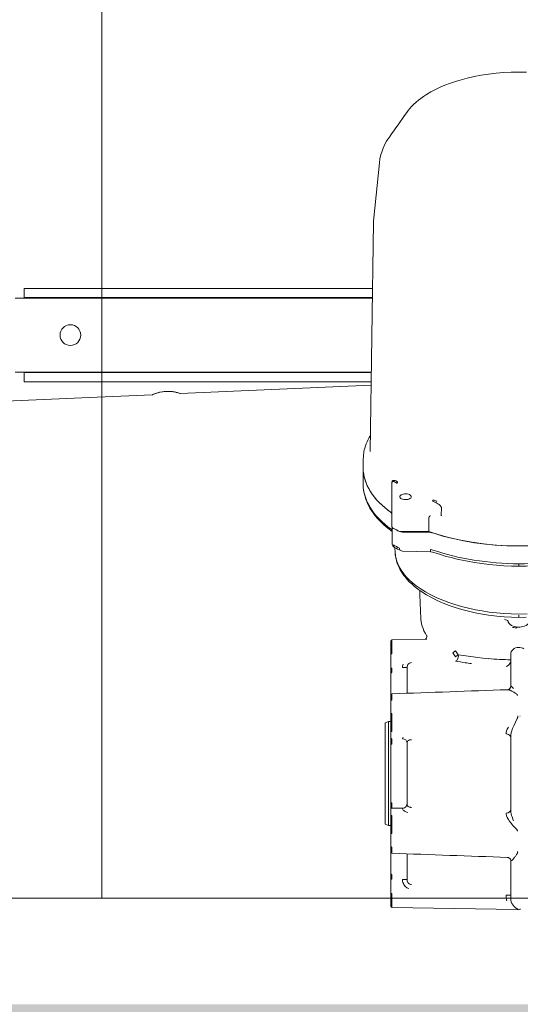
# Model space of a CAD drawing. Header units: centimetres. Extents: x -396 to 14490, y -515 to 1122.
# Tile 7 of 73: x 96 to 118, y 0 to 43. Entities that reach past the tile are written whole.
import ezdxf

# ---------------------------------------------------------------- set-up
doc = ezdxf.new("R2010")
doc.units = ezdxf.units.CM
doc.header["$MEASUREMENT"] = 0
doc.layers.add('00 - nowa technologia myjni_Nr_pióra__246', color=7, linetype='Continuous', lineweight=20, true_color=0x1db3b3)
doc.layers.add('299-A Wymiary Opisy', color=7, linetype='Continuous')
doc.layers.add('460 - Stropy', color=7, linetype='Continuous')
for name, color, linetype, lineweight in [('299-A Wymiary Opisy_Nr_pióra__11', 7, 'Continuous', 0), ('420-K Ściany_Nr_pióra__11', 7, 'Continuous', 0), ('420-K Ściany_Nr_pióra__93', 9, 'Continuous', 20), ('Nowe_199-Z Wymiary i opisy_Nr_pióra__135', 5, 'Continuous', 20)]:
    doc.layers.add(name, color=color, linetype=linetype, lineweight=lineweight)
doc.styles.add('STYL_AUTOMATYCZNY_1', font='arial.ttf')
doc.dimstyles.new('STYL_AUTOMATYCZNY__2', dxfattribs={"dimtxt": 13, "dimasz": 7.6, "dimexe": 0.18, "dimexo": 0.0625, "dimgap": 0, "dimtad": 1, "dimdec": 0, "dimzin": 0, "dimdsep": 46, "dimtxsty": 'STYL_AUTOMATYCZNY_1', "dimblk": 'ARROWHEAD_2', "dimblk1": 'ARROWHEAD_2', "dimblk2": 'ARROWHEAD_2', "dimcen": 0.09, "dimclrd": 7, "dimclre": 7, "dimclrt": 7, "dimadec": 0, "dimazin": 0, "dimtfac": 1, "dimtdec": 4, "dimtmove": 0, "dimatfit": 3, "dimfxl": 0, "dimtolj": 1, "dimtzin": 0, "dimarcsym": 0})
doc.dimstyles.new('STYL_AUTOMATYCZNY__3', dxfattribs={"dimtxt": 0.18, "dimasz": 14.592, "dimexe": 0.18, "dimexo": 0.0625, "dimgap": 0, "dimtad": 0, "dimtih": 1, "dimtoh": 1, "dimdec": 4, "dimzin": 0, "dimdsep": 46, "dimcen": 0.09, "dimadec": 0, "dimazin": 0, "dimtfac": 1, "dimtdec": 4, "dimtmove": 0, "dimatfit": 3, "dimldrblk": 'ARROWHEAD_5', "dimfxl": 0, "dimtolj": 1, "dimtzin": 0, "dimarcsym": 0})

# ---------------------------------------------------------------- blocks, each defined once
blk = doc.blocks.new('ElemPrzekroju_34_1')
at = {"layer": '460 - Stropy', "linetype": 'Continuous', "lineweight": 0, "true_color": 0x000000}
blk.add_hatch(color=18, dxfattribs=at).paths.add_polyline_path([(61.198, 0), (61.198, -10), (306.779, -10), (306.779, 0)])
blk = doc.blocks.new('*D94')
at = {"layer": '299-A Wymiary Opisy_Nr_pióra__11', "color": 7, "linetype": 'Continuous', "lineweight": 0}
for p, q in [((-40.596, 2.887), (-30.596, -2.887)), ((-28.096, 0), (-43.096, 0)), ((-35.596, -100), (-35.596, 0)), ((-40.596, -97.113), (-30.596, -102.887)), ((-28.096, -100), (-43.096, -100)), ((-35.596, -104.89), (-35.596, -100))]:
    blk.add_line(p, q, dxfattribs=at)
at = {"layer": '299-A Wymiary Opisy_Nr_pióra__11', "color": 7, "lineweight": 0, "insert": (-38.196, -64.873), "char_height": 13, "attachment_point": 7, "rotation": 90, "style": 'STYL_AUTOMATYCZNY_1'}
blk.add_mtext('\\A1;{\\pql;\\fArial|b0|i0|c238|p0;\\W1.000000;100}', dxfattribs=at)
blk = doc.blocks.new('ARROWHEAD_2')
at = {"color": 0, "linetype": 'Continuous', "lineweight": 0}
for p, q in [((-0.3781, -0.655), (0.3781, 0.655)), ((0, 0), (-1, 0))]:
    blk.add_line(p, q, dxfattribs=at)
blk = doc.blocks.new('*D95')
at = {"layer": '299-A Wymiary Opisy_Nr_pióra__11', "color": 7, "linetype": 'Continuous', "lineweight": 0}
for p, q in [((-35.596, 516.051), (-35.596, 520.941)), ((-30.596, 513.164), (-40.596, 518.938)), ((-28.096, 516.051), (-43.096, 516.051)), ((-35.596, 0), (-35.596, 516.051)), ((-40.596, 2.887), (-30.596, -2.887))]:
    blk.add_line(p, q, dxfattribs=at)
at = {"layer": '299-A Wymiary Opisy_Nr_pióra__11', "color": 7, "lineweight": 0, "insert": (-38.196, 243.152), "char_height": 13, "attachment_point": 7, "rotation": 90, "style": 'STYL_AUTOMATYCZNY_1'}
blk.add_mtext('\\A1;{\\pql;\\fArial|b0|i0|c238|p0;\\W1.000000;516}', dxfattribs=at)
blk = doc.blocks.new('ARROWHEAD_5')
at = {"linetype": 'Continuous', "lineweight": 0}
blk.add_hatch(color=0, dxfattribs=at).paths.add_polyline_path([(-1, 0.2679), (0, 0), (-1, -0.2679)])
at = {"color": 0, "linetype": 'Continuous', "lineweight": 0}
blk.add_line((0, 0), (-1, 0), dxfattribs=at)

msp = doc.modelspace()

# ---------------------------------------------------------------- hatches: boundary and pattern name
at = {"layer": '420-K Ściany_Nr_pióra__93', "linetype": 'Continuous', "lineweight": 20}
h = msp.add_hatch(dxfattribs=at)
h.set_pattern_fill('Siatka_50x100_0001', color=9, style=0, pattern_type=2)
h.set_pattern_definition([(0, (0, 0), (0, 100), []), (90, (0, 0), (-50, 0), [])])
h.paths.add_polyline_path([(621.763, 503.715), (621.763, 4.594), (503.379, 4.594), (503.379, 414.8), (151.539, 414.8), (151.539, 4.594), (62.029, 4.594), (62.029, 455.012)])

# ---------------------------------------------------------------- linework, layer by layer
at = {"layer": '00 - nowa technologia myjni_Nr_pióra__246', "color": 132, "linetype": 'Continuous', "lineweight": 20, "true_color": 0x1db3b3}
for p, q in [((112.081, 36.464), (111.84, 34.076)), ((111.829, 33.889), (111.679, 23.954)), ((97.679, 31.025), (96.679, 31.025)), ((96.679, 31.025), (96.679, 30.625)), ((111.785, 31.025), (97.679, 31.025)), ((96.279, 30.6), (111.779, 30.6)), ((97.679, 30.625), (96.679, 30.625)), ((96.679, 30.6), (96.679, 30.625)), ((111.779, 30.625), (97.679, 30.625)), ((96.279, 27.4), (111.731, 27.4)), ((96.679, 27.375), (96.679, 27.4)), ((96.679, 26.975), (96.679, 27.375)), ((96.679, 27.375), (97.679, 27.375)), ((97.679, 27.375), (111.73, 27.375)), ((96.679, 26.975), (97.679, 26.975)), ((97.679, 26.975), (111.724, 26.975)), ((103.443, 26.471), (111.722, 26.832)), ((103.443, 26.471), (111.722, 26.832)), ((99.847, 26.314), (90.486, 25.905)), ((90.486, 25.905), (99.847, 26.314)), ((99.847, 26.314), (102.244, 26.418)), ((99.847, 26.314), (102.244, 26.418)), ((111.379, 23.238), (111.379, 23.596)), ((111.379, 22.533), (111.379, 23.238)), ((112.626, 22.594), (112.626, 22.6)), ((112.626, 22.6), (112.626, 22.594)), ((112.626, 22.594), (112.626, 21.734)), ((112.626, 22.009), (112.626, 22.008)), ((112.626, 21.734), (112.626, 20.694)), ((114.774, 21.526), (114.764, 21.18)), ((114.786, 21.522), (114.774, 21.526)), ((114.221, 20.487), (114.221, 21.035)), ((114.75, 21.18), (114.764, 21.18)), ((114.764, 21.18), (114.776, 21.176)), ((114.776, 21.176), (114.776, 21.174)), ((112.629, 20.676), (112.629, 19.973)), ((113.04, 20.487), (114.221, 20.487)), ((113.085, 20.462), (114.299, 20.441)), ((112.764, 19.58), (112.753, 19.787)), ((113.086, 19.64), (114.3, 19.605)), ((118.129, 19.084), (118.129, 18.984)), ((113.83, 17.933), (113.83, 17.927)), ((113.83, 17.927), (113.83, 17.756)), ((113.83, 17.756), (113.83, 17.742)), ((113.83, 17.742), (113.83, 17.742)), ((113.882, 16.704), (113.83, 17.742)), ((118.127, 16.779), (118.128, 16.801)), ((118.128, 16.819), (118.128, 16.857)), ((118.128, 16.801), (118.128, 16.819)), ((117.703, 16.506), (117.706, 16.502)), ((117.706, 16.502), (117.703, 16.506)), ((118.036, 16.316), (118.035, 16.353)), ((112.628, 15.801), (114.138, 15.827)), ((114.104, 15.854), (114.105, 15.856)), ((112.579, 15.751), (112.579, 15.741)), ((112.579, 15.742), (112.579, 15.192)), ((112.627, 15.192), (112.579, 15.192)), ((112.579, 15.192), (112.579, 14.571)), ((117.779, 14.806), (117.779, 15.176)), ((112.579, 14.571), (112.627, 14.571)), ((112.579, 14.571), (112.579, 14.328)), ((113.279, 14.598), (113.085, 14.598)), ((113.279, 14.608), (113.279, 14.598)), ((113.279, 14.598), (113.279, 13.48)), ((117.779, 13.782), (117.779, 14.806)), ((112.579, 14.328), (112.579, 13.408)), ((117.779, 13.78), (117.779, 13.782)), ((112.579, 13.408), (112.579, 13.16)), ((112.627, 13.457), (112.628, 13.187)), ((117.636, 13.632), (117.638, 13.632)), ((112.579, 13.159), (112.579, 12.582)), ((112.579, 13.067), (112.579, 12.99)), ((112.579, 12.989), (112.579, 13.023)), ((112.579, 12.99), (112.579, 12.989)), ((112.579, 12.989), (112.579, 12.99)), ((112.579, 12.99), (112.579, 12.989)), ((112.579, 12.989), (112.579, 12.99)), ((112.579, 12.99), (112.579, 12.989)), ((112.579, 12.582), (112.579, 11.858)), ((118.069, 12.411), (118.066, 12.402)), ((112.329, 12.195), (112.479, 12.25)), ((112.329, 8.902), (112.329, 12.195)), ((112.479, 8.875), (112.479, 12.25)), ((112.579, 12.25), (112.479, 12.25)), ((112.579, 11.859), (112.579, 11.548)), ((112.579, 11.547), (112.579, 11.261)), ((117.586, 11.779), (117.585, 11.718)), ((117.779, 11.629), (117.779, 11.626)), ((117.779, 8.374), (117.779, 11.626)), ((112.579, 11.261), (112.579, 8.739)), ((113.279, 11.334), (113.279, 11.335)), ((113.279, 11.334), (113.279, 11.333)), ((113.279, 11.333), (113.279, 11.106)), ((113.279, 11.106), (113.279, 8.667)), ((112.329, 7.805), (112.329, 8.902)), ((112.479, 7.75), (112.479, 8.875)), ((112.579, 8.739), (112.579, 8.452)), ((112.579, 8.739), (112.579, 8.453)), ((113.279, 8.666), (113.279, 8.667)), ((113.279, 8.667), (113.279, 8.665)), ((113.279, 8.666), (113.279, 8.665)), ((112.579, 8.452), (112.579, 8.141)), ((112.579, 8.142), (112.579, 7.418)), ((112.627, 8.495), (113.085, 8.498)), ((117.585, 8.282), (117.586, 8.221)), ((117.779, 8.374), (117.779, 8.371)), ((117.779, 8.371), (117.779, 8.372)), ((112.329, 7.805), (112.479, 7.75)), ((112.579, 7.75), (112.479, 7.75)), ((112.579, 7.418), (112.579, 6.841)), ((112.579, 7.01), (112.579, 7.011)), ((112.579, 7.011), (112.579, 7.01)), ((112.579, 7.01), (112.579, 7.011)), ((112.579, 7.011), (112.579, 7.011)), ((112.579, 7.011), (112.579, 6.94)), ((112.579, 6.978), (112.579, 7.01)), ((112.579, 6.84), (112.579, 6.592)), ((112.579, 6.592), (112.579, 5.672)), ((112.628, 6.813), (112.627, 6.543)), ((113.279, 6.52), (113.279, 5.402)), ((118.085, 6.607), (118.078, 6.566)), ((117.779, 4.591), (117.779, 6.218)), ((117.779, 6.218), (117.779, 6.218)), ((112.579, 5.672), (112.579, 5.672)), ((112.579, 5.672), (112.579, 5.429)), ((112.579, 5.429), (112.579, 4.808)), ((112.579, 5.429), (112.627, 5.429)), ((113.279, 5.402), (113.085, 5.402)), ((113.279, 5.392), (113.279, 5.402)), ((112.579, 4.808), (112.627, 4.808)), ((112.579, 4.808), (112.579, 4.258)), ((117.585, 4.732), (117.779, 4.732)), ((117.585, 4.732), (117.586, 4.627)), ((117.779, 4.573), (117.779, 4.592)), ((117.779, 4.591), (117.779, 4.573)), ((112.579, 4.259), (112.579, 4.249)), ((112.628, 4.199), (118.064, 4.104)), ((118.055, 4.142), (118.079, 4.131)), ((118.079, 4.131), (118.082, 4.13)), ((118.085, 4.127), (118.085, 4.126))]:
    msp.add_line(p, q, dxfattribs=at)
for points in [[(118.459, 40.388), (118.129, 40.394), (117.799, 40.388), (117.469, 40.372), (117.14, 40.345), (116.812, 40.307), (116.501, 40.26), (116.192, 40.202), (115.885, 40.133), (115.581, 40.052), (115.419, 40.003), (115.165, 39.918), (114.915, 39.823), (114.713, 39.737), (114.515, 39.642), (114.315, 39.537), (114.12, 39.421), (113.996, 39.34), (113.876, 39.254), (113.777, 39.178), (113.681, 39.099), (113.566, 38.993), (113.479, 38.905), (113.396, 38.814), (113.329, 38.732), (113.266, 38.648)], [(112.081, 36.464), (112.107, 36.645), (112.149, 36.825), (112.182, 36.933), (112.247, 37.107), (112.287, 37.196), (112.337, 37.296), (112.394, 37.397), (112.451, 37.49), (112.514, 37.584)], [(111.689, 24.649), (111.64, 24.563), (111.594, 24.475), (111.549, 24.381), (111.51, 24.284), (111.478, 24.196), (111.451, 24.107), (111.428, 24.021), (111.41, 23.934), (111.387, 23.765), (111.379, 23.596)], [(112.622, 22.64), (112.632, 22.668), (112.647, 22.686), (112.665, 22.696), (112.685, 22.702), (112.708, 22.703), (112.733, 22.7), (112.762, 22.692), (112.793, 22.679), (112.866, 22.636)], [(112.825, 22.579), (112.841, 22.588), (112.854, 22.601), (112.863, 22.619), (112.866, 22.636)], [(112.629, 20.492), (112.448, 20.632), (112.274, 20.781), (112.137, 20.912), (112.006, 21.051), (111.903, 21.172), (111.807, 21.298), (111.738, 21.4), (111.673, 21.505), (111.619, 21.602), (111.57, 21.7), (111.53, 21.793), (111.493, 21.888), (111.443, 22.048), (111.422, 22.137), (111.405, 22.227), (111.384, 22.392), (111.379, 22.556)], [(112.965, 21.994), (112.971, 22.023), (112.991, 22.05), (113.023, 22.074), (113.065, 22.094), (113.115, 22.109), (113.171, 22.117), (113.229, 22.119), (113.286, 22.114), (113.339, 22.102), (113.386, 22.085), (113.423, 22.063), (113.449, 22.037), (113.461, 22.016), (113.465, 21.994)], [(113.465, 21.994), (113.458, 21.965), (113.438, 21.938), (113.406, 21.914), (113.364, 21.894), (113.314, 21.879), (113.258, 21.871), (113.201, 21.869), (113.144, 21.874), (113.09, 21.885), (113.044, 21.903), (113.006, 21.925), (112.98, 21.951), (112.969, 21.972), (112.965, 21.994)], [(114.385, 21.799), (114.396, 21.811), (114.405, 21.826), (114.411, 21.844), (114.414, 21.863)], [(114.747, 21.577), (114.757, 21.552), (114.76, 21.526)], [(114.221, 21.035), (114.227, 21.084), (114.244, 21.129), (114.262, 21.156), (114.285, 21.18)], [(112.593, 20.589), (112.611, 20.573), (112.623, 20.555), (112.629, 20.531)], [(112.626, 20.694), (112.629, 20.675), (112.64, 20.657), (112.658, 20.64), (112.681, 20.625)], [(112.685, 19.904), (112.689, 19.862), (112.704, 19.827), (112.718, 19.809), (112.735, 19.797)], [(112.955, 19.767), (112.958, 19.732), (112.964, 19.709), (112.974, 19.689)], [(114.299, 19.705), (114.299, 19.632), (114.3, 19.608), (114.3, 19.606)], [(118.127, 16.769), (117.807, 16.778), (117.487, 16.796), (117.168, 16.824), (116.814, 16.868), (116.461, 16.924), (116.239, 16.967), (115.947, 17.031), (115.657, 17.107), (115.37, 17.193), (115.105, 17.283), (114.844, 17.384), (114.588, 17.497), (114.335, 17.623), (114.123, 17.742), (113.917, 17.872), (113.75, 17.991), (113.59, 18.118), (113.482, 18.214), (113.379, 18.314), (113.291, 18.408), (113.207, 18.505), (113.146, 18.584), (113.087, 18.666), (113.036, 18.745), (112.988, 18.827), (112.918, 18.965), (112.859, 19.108), (112.818, 19.239), (112.788, 19.373), (112.772, 19.482), (112.763, 19.593)], [(118.129, 16.908), (117.8, 16.917), (117.474, 16.935), (117.154, 16.963), (116.847, 16.999), (116.544, 17.044), (116.244, 17.099), (115.946, 17.163), (115.649, 17.238), (115.354, 17.324), (115.09, 17.411), (114.835, 17.508), (114.57, 17.62), (114.317, 17.742), (114.079, 17.873), (113.964, 17.942), (113.854, 18.014), (113.681, 18.136), (113.52, 18.265), (113.37, 18.401), (113.234, 18.542), (113.169, 18.618), (113.109, 18.695), (113.056, 18.769), (113.007, 18.844), (112.939, 18.961), (112.882, 19.081), (112.836, 19.203), (112.801, 19.326), (112.776, 19.453), (112.764, 19.579)], [(114.3, 19.605), (114.378, 19.598), (114.448, 19.58)], [(114.448, 19.58), (114.691, 19.501), (114.94, 19.427), (115.195, 19.358), (115.456, 19.294), (115.598, 19.263), (115.901, 19.201), (116.21, 19.147), (116.523, 19.101), (116.84, 19.062), (117.16, 19.031), (117.481, 19.007), (117.805, 18.992), (118.129, 18.984)], [(118.129, 18.984), (118.453, 18.992), (118.777, 19.007), (119.098, 19.031), (119.418, 19.062), (119.735, 19.101), (120.048, 19.147), (120.357, 19.201), (120.66, 19.263), (121.061, 19.357), (121.317, 19.426), (121.566, 19.501), (121.81, 19.58)], [(114.13, 15.985), (114.079, 16.065), (114.014, 16.19), (113.973, 16.286), (113.938, 16.385), (113.913, 16.482), (113.893, 16.587), (113.885, 16.655), (113.882, 16.704)], [(117.506, 16.676), (117.557, 16.667), (117.605, 16.65), (117.634, 16.634), (117.658, 16.613), (117.663, 16.606)], [(118.446, 16.778), (118.127, 16.769)], [(118.49, 16.918), (118.129, 16.908)], [(117.663, 16.606), (117.669, 16.565), (117.68, 16.539), (117.703, 16.506)], [(118.552, 16.502), (118.509, 16.462), (118.446, 16.42), (118.38, 16.39), (118.308, 16.368), (118.239, 16.355), (118.166, 16.348), (118.092, 16.348), (118.019, 16.355), (117.947, 16.368), (117.878, 16.39), (117.808, 16.422), (117.749, 16.462), (117.706, 16.502)], [(117.857, 16.33), (117.918, 16.322), (117.958, 16.318), (118.036, 16.316)], [(112.628, 15.791), (112.628, 15.717), (112.627, 15.192)], [(114.104, 15.854), (114.123, 15.883), (114.136, 15.921), (114.138, 15.956), (114.132, 15.98), (114.13, 15.985)], [(117.909, 15.401), (117.864, 15.366), (117.828, 15.324), (117.801, 15.277), (117.784, 15.228), (117.779, 15.176)], [(118.129, 15.464), (118.059, 15.458), (117.99, 15.441), (117.927, 15.412), (117.909, 15.401)], [(118.35, 15.401), (118.296, 15.43), (118.238, 15.45), (118.177, 15.461), (118.129, 15.464)], [(115.385, 14.866), (115.426, 14.888), (115.447, 14.909), (115.465, 14.934), (115.489, 14.984), (115.503, 15.038), (115.508, 15.091), (115.502, 15.146)], [(115.502, 15.146), (116.051, 15.066), (116.344, 15.027), (116.572, 15.001), (116.805, 14.978)], [(113.472, 14.811), (113.427, 14.804), (113.385, 14.787), (113.347, 14.759), (113.317, 14.724), (113.295, 14.683), (113.282, 14.638), (113.279, 14.608)], [(117.779, 14.896), (117.777, 14.869), (117.771, 14.842), (117.757, 14.804), (117.737, 14.768), (117.704, 14.725), (117.677, 14.699), (117.647, 14.676)], [(112.627, 14.376), (112.613, 14.374), (112.599, 14.367), (112.588, 14.356), (112.581, 14.342), (112.579, 14.328)], [(117.636, 13.632), (117.668, 13.637), (117.706, 13.654), (117.741, 13.684), (117.766, 13.724), (117.778, 13.764), (117.779, 13.781)], [(117.779, 13.782), (117.78, 13.786), (117.78, 13.787), (117.783, 13.788), (117.786, 13.789), (117.793, 13.786), (117.809, 13.778), (117.83, 13.761), (117.901, 13.69)], [(117.755, 13.607), (117.827, 13.576), (117.915, 13.529)], [(117.915, 13.529), (117.975, 13.489), (118.024, 13.451), (118.049, 13.426), (118.059, 13.411)], [(112.628, 13.187), (112.61, 13.185), (112.593, 13.179), (112.582, 13.169), (112.579, 13.159)], [(112.628, 12.604), (112.61, 12.603), (112.593, 12.597), (112.582, 12.589), (112.579, 12.585), (112.579, 12.582)], [(117.68, 12.005), (117.629, 11.919), (117.6, 11.853), (117.594, 11.833), (117.586, 11.794), (117.586, 11.779)], [(117.921, 12.094), (117.861, 11.949), (117.814, 11.814)], [(118.046, 12.359), (117.983, 12.228), (117.921, 12.094)], [(112.627, 11.815), (112.612, 11.818), (112.599, 11.824), (112.584, 11.84), (112.579, 11.859)], [(112.627, 11.505), (112.613, 11.507), (112.599, 11.513), (112.588, 11.523), (112.581, 11.535), (112.579, 11.548)], [(117.585, 11.718), (117.613, 11.716), (117.641, 11.71), (117.684, 11.693), (117.721, 11.667), (117.742, 11.645), (117.759, 11.621), (117.77, 11.596), (117.777, 11.569), (117.779, 11.547)], [(117.814, 11.814), (117.788, 11.711), (117.779, 11.629)], [(112.627, 11.275), (112.595, 11.271), (112.584, 11.267), (112.581, 11.264), (112.58, 11.263), (112.579, 11.261)], [(113.472, 11.466), (113.426, 11.464), (113.382, 11.454), (113.344, 11.437), (113.313, 11.412), (113.298, 11.394), (113.287, 11.372), (113.279, 11.334)], [(112.627, 8.725), (112.593, 8.729), (112.582, 8.735), (112.579, 8.738), (112.579, 8.739)], [(113.277, 8.644), (113.262, 8.598), (113.249, 8.577), (113.213, 8.54), (113.166, 8.514), (113.127, 8.502), (113.085, 8.498)], [(112.627, 8.185), (112.613, 8.182), (112.599, 8.176), (112.588, 8.166), (112.581, 8.154), (112.579, 8.141)], [(113.308, 8.317), (113.23, 8.341), (113.194, 8.357), (113.164, 8.374), (113.137, 8.394), (113.116, 8.416), (113.1, 8.439), (113.088, 8.468), (113.085, 8.498)], [(117.779, 8.371), (117.783, 8.316), (117.796, 8.251), (117.813, 8.188), (117.835, 8.121), (117.874, 8.017), (117.901, 7.952)], [(117.915, 7.709), (117.976, 7.644), (118.037, 7.576), (118.05, 7.559), (118.059, 7.541)], [(112.628, 7.396), (112.606, 7.398), (112.588, 7.405), (112.582, 7.411), (112.58, 7.414), (112.579, 7.418)], [(112.628, 6.813), (112.61, 6.815), (112.593, 6.821), (112.582, 6.831), (112.579, 6.841)], [(117.779, 6.218), (117.776, 6.245), (117.761, 6.286), (117.744, 6.313), (117.715, 6.34), (117.682, 6.358), (117.642, 6.368), (117.638, 6.368)], [(117.872, 6.279), (117.829, 6.238), (117.799, 6.216), (117.787, 6.211), (117.783, 6.212), (117.781, 6.213), (117.78, 6.214), (117.779, 6.218)], [(112.627, 5.624), (112.613, 5.626), (112.599, 5.633), (112.588, 5.644), (112.581, 5.658), (112.579, 5.672)], [(113.362, 5.013), (113.317, 5.031), (113.277, 5.053), (113.238, 5.08), (113.203, 5.112), (113.17, 5.149), (113.143, 5.189), (113.121, 5.233), (113.104, 5.279), (113.09, 5.341), (113.085, 5.402)], [(112.627, 4.808), (112.627, 4.392), (112.628, 4.209)], [(117.779, 4.573), (117.786, 4.509), (117.803, 4.441), (117.831, 4.372), (117.843, 4.347)], [(117.843, 4.347), (117.88, 4.29), (117.924, 4.237), (117.981, 4.186), (118.015, 4.163)], [(118.085, 4.103), (118.129, 4.1), (118.173, 4.103)], [(118.173, 4.126), (118.174, 4.128), (118.175, 4.129), (118.177, 4.13)]]:
    msp.add_lwpolyline(points, dxfattribs=at)
for points in [[(102.839, 26.561), (102.749, 26.555), (102.662, 26.543), (102.572, 26.526), (102.488, 26.504), (102.411, 26.481), (102.292, 26.438), (102.244, 26.418), (102.258, 26.424), (102.355, 26.462), (102.43, 26.487), (102.55, 26.52), (102.685, 26.546), (102.761, 26.556)], [(102.839, 26.561), (102.749, 26.555), (102.662, 26.543), (102.572, 26.526), (102.488, 26.504), (102.411, 26.481), (102.292, 26.438), (102.244, 26.418), (102.258, 26.424), (102.355, 26.462), (102.43, 26.487), (102.55, 26.52), (102.685, 26.546), (102.761, 26.556)], [(102.839, 26.561), (102.928, 26.562), (103.016, 26.558), (103.107, 26.549), (103.193, 26.535), (103.272, 26.519), (103.394, 26.486), (103.443, 26.471), (103.429, 26.475), (103.329, 26.505), (103.252, 26.523), (103.13, 26.546), (102.993, 26.56), (102.916, 26.562)], [(102.839, 26.561), (102.928, 26.562), (103.016, 26.558), (103.107, 26.549), (103.193, 26.535), (103.272, 26.519), (103.394, 26.486), (103.443, 26.471), (103.429, 26.475), (103.329, 26.505), (103.252, 26.523), (103.13, 26.546), (102.993, 26.56), (102.916, 26.562)]]:
    msp.add_lwpolyline(points, close=True, dxfattribs=at)
msp.add_circle((98.679, 29), 0.45, dxfattribs=at)
for centre, radius, start, end in [((-885.529, 744.208), 1222.869, 324.701121, 324.76218), ((114.012, 33.856), 2.184, 174.214, 179.132), ((112.718, 22.598), 0.0925, 160.2864, 178.5763), ((112.679, 22.612), 0.0504, 134.2351, 160.5358), ((112.671, 22.619), 0.0401, 95.1378, 133.4019), ((112.676, 22.568), 0.0913, 72.338, 95.5182), ((112.643, 22.461), 0.204, 61.5699, 72.6039), ((112.559, 22.304), 0.382, 52.4521, 61.6812), ((112.609, 22.592), 0.0163, 4.9201, 57.0462), ((112.448, 22.154), 0.568, 48.3921, 52.8114), ((114.133, 20.911), 0.924, 71.1583, 74.1919), ((114.135, 21.083), 0.828, 58.6275, 70.3667), ((114.148, 20.938), 0.893, 57.9181, 71.4856), ((114.353, 21.261), 0.51, 50.1674, 58.1844), ((114.418, 21.339), 0.409, 42.5551, 50.1466), ((114.581, 21.486), 0.189, 28.6874, 43.0055), ((114.759, 21.432), 0.0938, 80.6793, 88.9546), ((112.829, 19.973), 0.2, 180.006, 241.9523), ((116.269, 26.65), 7.639, 242.0194, 244.2912), ((116.318, 26.54), 7.636, 242.0194, 244.29), ((113.092, 19.841), 0.201, 244.2061, 268.2966), ((114.288, 19.347), 0.358, 71.2712, 88.1655), ((118.047, 16.777), 0.0801, 354.1883, 1.3431), ((112.629, 15.751), 0.05, 91.0043, 179.9947), ((112.629, 15.741), 0.05, 90.9461, 179.9426), ((114.016, 15.934), 0.119, 296.748, 319.0093), ((110.829, 21.835), 7.953, 303.8911, 304.9609), ((120.69, 18.885), 6.54, 213.9468, 215.791), ((111.253, 20.812), 7.081, 305.6892, 306.866), ((120.804, 18.849), 6.467, 213.1025, 214.9259), ((117.818, 26.084), 11.152, 264.7906, 269.8002), ((123.327, 14.464), 10.7, 179.4303, 180.4709), ((113.5, 14.599), 0.415, 160.6814, 180.1668), ((123.594, 67.962), 53.727, 261.211, 261.6612), ((119.376, 39.394), 24.849, 261.7329, 262.36), ((117.483, 14.916), 0.29, 290.7197, 304.3409), ((112.629, 13.407), 0.0501, 92.0758, 179.3705), ((514.724, -11460.995), 11481.495, 91.981966, 92.006985), ((117.641, 13.522), 0.11, 92.5794, 98.9478), ((117.642, 13.439), 0.193, 80.3112, 91.3771), ((117.6, 13.2), 0.435, 69.1427, 80.0381), ((118.026, 13.392), 0.038, 359.0285, 28.7782), ((118.063, 13.704), 0.312, 270.2266, 274.1648), ((302.574, 12.024), 189.947, 179.82493, 180.06287), ((117.17, 12.788), 0.975, 333.9298, 336.7368), ((118.061, 12.953), 0.472, 270.417, 273.0208), ((117.79, 12.519), 0.3, 338.9244, 345.7236), ((117.96, 12.481), 0.125, 343.41, 0.2271), ((118.197, 12.914), 0.433, 266.7838, 269.6224), ((113.2, 11.504), 0.115, 143.9117, 179.3266), ((128.04, 11.395), 15.413, 179.5935, 180.4475), ((128.04, 8.605), 15.413, 179.5525, 180.4065), ((113.079, 8.675), 0.2, 350.8588, 359.9577), ((113.142, 8.666), 0.137, 350.5948, 359.7008), ((113.387, 8.667), 0.108, 180.5951, 205.6003), ((113.398, 8.673), 0.121, 205.627, 223.9351), ((113.412, 8.684), 0.138, 223.2554, 236.7581), ((113.44, 8.724), 0.188, 236.4008, 252.7527), ((113.453, 8.754), 0.22, 251.7835, 262.5169), ((113.463, 8.826), 0.292, 262.3658, 271.6739), ((302.333, 7.975), 189.706, 179.9368, 180.17504), ((117.791, 8.225), 0.205, 181.0972, 195.4576), ((118.001, 8.284), 0.424, 195.5937, 207.2393), ((118.43, 8.501), 0.904, 207.0409, 213.4225), ((118.971, 8.861), 1.555, 213.5081, 218.5111), ((120.039, 9.721), 2.926, 218.6638, 223.4346), ((118.014, 7.52), 0.0494, 359.3371, 25.1867), ((118.062, 7.093), 0.427, 86.9029, 89.7854), ((112.629, 6.593), 0.0501, 180.6294, 267.9334), ((485.792, 10651.234), 10651.23, 267.992236, 268.019208), ((116.85, 7.25), 1.409, 322.1609, 327.2565), ((117.263, 6.98), 0.916, 327.4541, 330.7044), ((117.871, 6.644), 0.221, 329.5647, 339.3285), ((118.06, 6.263), 0.346, 85.8719, 89.4289), ((116.92, 7.18), 1.311, 316.5749, 322.701), ((123.432, 5.536), 10.805, 179.5334, 180.5639), ((113.51, 5.402), 0.231, 182.4608, 194.6878), ((113.5, 5.399), 0.22, 194.5949, 211.5919), ((113.487, 5.391), 0.205, 211.6088, 222.5878), ((113.483, 5.388), 0.2, 222.6042, 236.6253), ((113.478, 5.38), 0.19, 236.6565, 255.9892), ((113.477, 5.379), 0.19, 256.1246, 268.4855), ((117.975, 4.63), 0.39, 180.4919, 200.9791), ((112.629, 4.259), 0.05, 180.0574, 269.0539), ((112.629, 4.249), 0.05, 179.9956, 269.0101), ((118.234, 4.529), 0.426, 239.0779, 245.1907), ((118.061, 3.952), 0.175, 82.0218, 89.0526), ((118.063, 3.949), 0.156, 81.7967, 89.7151), ((118.08, 4.124), 0.00614, 27.1967, 66.7507), ((118.198, 3.927), 0.201, 90.996, 97.1331), ((118.198, 3.9), 0.204, 91.0483, 97.0763)]:
    msp.add_arc(centre, radius, start, end, dxfattribs=at)
for centre, major_axis, ratio, start_param, end_param in [((118.129, 23.239), (6.75, 0), 0.5, 3.141704, 3.759079), ((118.129, 23.239), (6.75, 0), 0.5, 3.141703, 3.750761), ((118.186, 22.467), (6.807, -0.088), 0.498036, 3.147904, 3.754539), ((112.429, 21.25), (-0.2, 0), 0.5, 3.328444, 3.74956), ((118.129, 23.239), (7.55, 0), 0.5, 3.906326, 3.947656), ((112.829, 20.693), (0.2, 0), 0.5, 3.880998, 3.907017), ((118.129, 23.239), (7.55, 0), 0.5, 3.907017, 3.957376), ((113.04, 20.587), (0.2, 0), 0.5, 3.947656, 4.712389), ((113.092, 20.562), (0.2, 0), 0.5, 3.957376, 4.677482), ((118.129, 23.239), (6.75, 0), 0.5, 4.094902, 5.329875), ((114.292, 20.341), (-0.2, 0), 0.5, 4.128132, 4.677482), ((118.129, 23.239), (6.75, 0), 0.5, 4.127523, 5.297273), ((118.138, 22.473), (6.765, -0.093), 0.500791, 4.134359, 4.717962), ((118.121, 22.472), (6.764, 0.094), 0.500723, 4.706666, 5.29037), ((113.079, 11.333), (0.2, 0), 0.866025, 0.01164, 1.53938), ((113.079, 11.333), (0.2, 0), 0.866025, 0.000001, 0.01164), ((112.629, 8.452), (-0.05, 0), 0.866025, 4.743805, 6.283185), ((117.579, 8.455), (-0.2, 0), 0.866025, 1.602212, 3.131629), ((117.579, 8.455), (-0.2, 0), 0.866025, 3.131629, 3.141593)]:
    msp.add_ellipse(centre, major_axis=major_axis, ratio=ratio, start_param=start_param, end_param=end_param, dxfattribs=at)
at = {"layer": '420-K Ściany_Nr_pióra__11', "color": 7, "linetype": 'Continuous', "lineweight": 0, "flags": 128}
msp.add_lwpolyline([(621.763, 503.715), (621.763, 4.594), (503.379, 4.594), (503.379, 414.8), (151.539, 414.8), (151.539, 4.594), (62.029, 4.594), (62.029, 455.012)], close=True, dxfattribs=at)

# ---------------------------------------------------------------- block references
at = {"layer": '460 - Stropy', "lineweight": 0}
msp.add_blockref('ElemPrzekroju_34_1', (0, 0), dxfattribs=at)

# ---------------------------------------------------------------- dimensions: what is measured, and where the dimension line sits
at = {"layer": '299-A Wymiary Opisy', "color": 7, "linetype": 'Continuous', "lineweight": 0}
for base, p1, p2, picture, middle in [((-35.596, 516.051), (472.653, 0), (13.455, 516.051), '*D95', (-44.696, 257.992)), ((-35.596, 0), (472.653, -100), (472.653, 0), '*D94', (-44.696, -50.033))]:
    dim = msp.add_linear_dim(base=base, p1=p1, p2=p2, angle=90, dimstyle='STYL_AUTOMATYCZNY__2', dxfattribs=at)
    dim.commit()
    dim.dimension.update_dxf_attribs({"geometry": picture, "text_midpoint": middle, "dimtype": 160, "text_rotation": 90})

# ---------------------------------------------------------------- leaders
at = {"layer": 'Nowe_199-Z Wymiary i opisy_Nr_pióra__135', "color": 5, "linetype": 'Continuous', "lineweight": 20, "annotation_type": 0, "has_hookline": 1, "hookline_direction": 1, "text_width": 329.875}
msp.add_leader([(462.548, 109.651), (462.548, -322.782), (376.226, -323.496)], dimstyle='STYL_AUTOMATYCZNY__3', dxfattribs=at)

doc.saveas('drawing.dxf')
